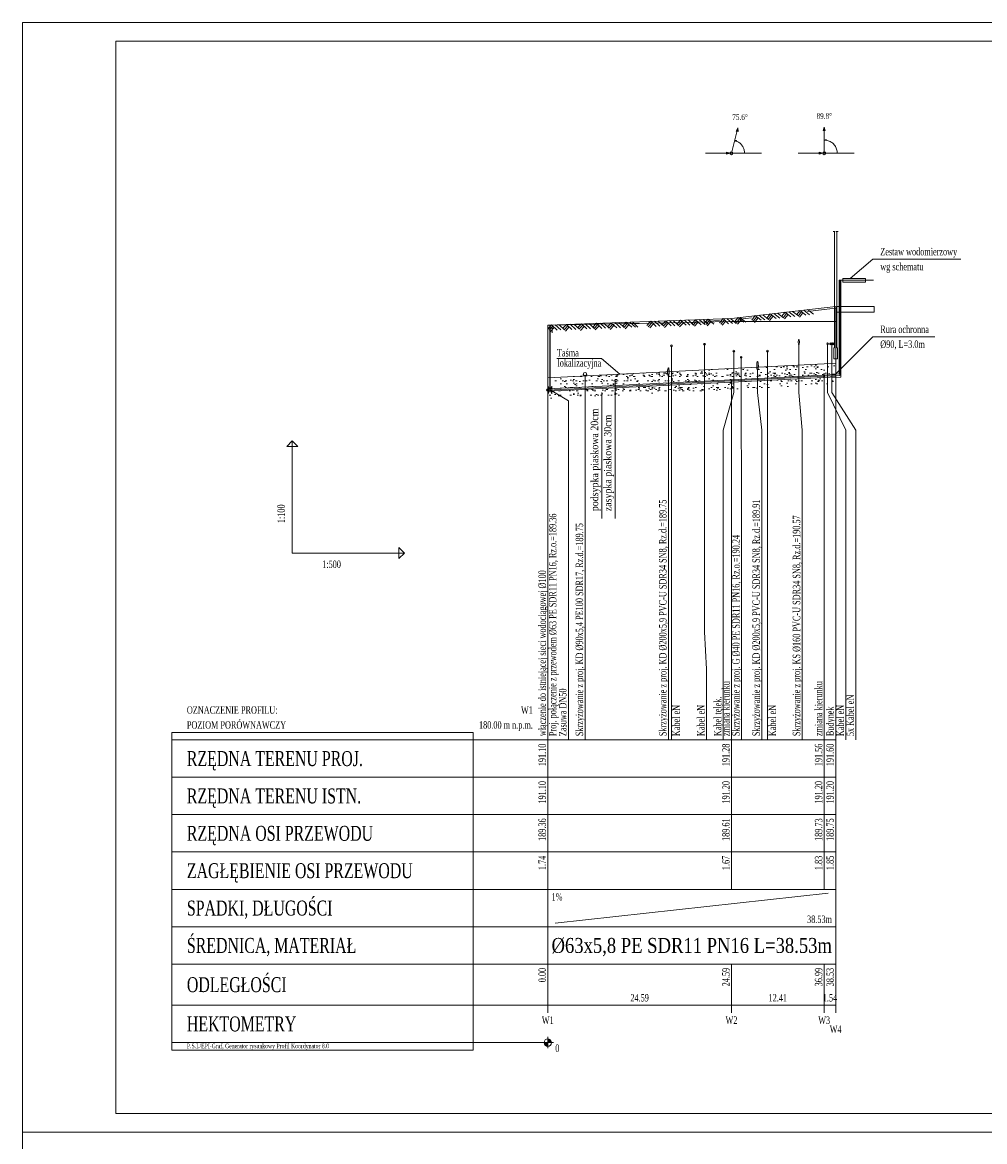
# Model space of a CAD drawing. Header units: metres. Extents: x 179 to 4242, y -694 to 805.
# Tile 8 of 25: x 496 to 754, y 290 to 589. Entities that reach past the tile are written whole.
import ezdxf
from ezdxf.enums import TextEntityAlignment as Align

# ---------------------------------------------------------------- set-up
doc = ezdxf.new("R2010")
doc.units = ezdxf.units.M
doc.header["$LTSCALE"] = 2
for name, color, linetype, lineweight in [('Armatura', 7, 'Continuous', 0), ('Budynki', 7, 'Continuous', 0), ('Dren', 5, 'Continuous', 0), ('Liczby', 7, 'Continuous', 0), ('Linie_odn', 7, 'Continuous', 0), ('Linie_opisowe', 7, 'Continuous', 0), ('Linie_tabeli', 7, 'Continuous', 0), ('Odcinki', 7, 'Continuous', 20), ('Opis_Arm', 7, 'Continuous', 0), ('Opis_PZ', 7, 'Continuous', 0), ('Opis_skrz', 1, 'Continuous', 0), ('Opis_uzbr_n', 7, 'Continuous', 0), ('Opis_wl', 7, 'Continuous', 0), ('Osie', 7, 'Continuous', 0), ('Podsypki', 7, 'Continuous', 0), ('Rury_ochr', 7, 'Continuous', 0), ('Teksty', 7, 'Continuous', 0), ('Teren_istn', 3, 'Continuous', 0), ('Teren_proj', 7, 'Continuous', 0), ('Uzbr_nadz', 7, 'Continuous', 0), ('Uzbr_podz', 7, 'Continuous', 0), ('warstwa_nr_0', 8, 'Continuous', 0), ('Wezly', 7, 'Continuous', 0), ('Wymiary', 7, 'Continuous', 0)]:
    doc.layers.add(name, color=color, linetype=linetype, lineweight=lineweight)
doc.styles.add('Garamond', font='GARA.TTF')
doc.styles.get("Standard").update_dxf_attribs({"font": 'GARA.TTF', "width": 0.8})
pattern_1 = [(0, (0, 891), (15.24, 3.81), [-1.905, 0, -5.715, 0]), (0, (0, 891.1905), (15.24, 3.81), [-0.762, 0, -2.667, 0, -1.3716, 0, -5.715, 0]), (0, (0, 891.381), (15.24, 3.81), [-0.381, 0, -1.905, 0, -1.905, 0, -4.191, 0, -1.3716, 0]), (0, (0, 891.5715), (15.24, 3.81), [-1.3716, 0, -6.096, 0]), (0, (0, 891.762), (15.24, 3.81), [-4.572, 0, -4.572, 0]), (0, (0, 891.9525), (15.24, 3.81), [-6.477, 0]), (0, (0, 892.143), (15.24, 3.81), [-1.905, 0, -8.382, 0]), (0, (0, 892.3335), (15.24, 3.81), [-2.667, 0, -1.524, 0]), (0, (0, 892.524), (15.24, 3.81), [-3.81, 0]), (0, (0, 892.905), (15.24, 3.81), [-0.5334, 0, -5.715, 0, -3.429, 0]), (0, (0, 893.0955), (15.24, 3.81), [-0.762, 0, -0.0762, 0, -1.905, 0]), (0, (0, 893.286), (15.24, 3.81), [-0.381, 0, -4.953, 0, -5.715, 0]), (0, (0, 893.4765), (15.24, 3.81), [-3.81, 0]), (0, (0, 893.667), (15.24, 3.81), [-1.905, 0, -8.001, 0]), (0, (0, 894.048), (15.24, 3.81), [-9.144, 0]), (0, (0, 894.2385), (15.24, 3.81), [-1.905, 0, -0.1524, 0, -2.667, 0]), (0, (0, 894.429), (15.24, 3.81), [-0.5334, 0, -3.81, 0, -1.524, 0, -2.667, 0, -3.048, 0]), (0, (0, 894.6195), (15.24, 3.81), [-1.143, 0, -1.524, 0, -3.81, 0, -0.1524, 0, -1.905, 0]), (0, (0, 894.81), (15.24, 3.81), [-3.81, 0])]

msp = doc.modelspace()

# ---------------------------------------------------------------- hatches: boundary and pattern name
at = {"layer": 'Podsypki'}
h = msp.add_hatch(dxfattribs=at)
h.set_pattern_fill('SCREED', color=256, scale=0.3, style=0)
h.set_pattern_definition(pattern_1)
h.paths.add_polyline_path([(697.039, 493.92), (704.144, 494.275), (704.144, 497.275), (697.039, 496.92)])
h = msp.add_hatch(dxfattribs=at)
h.set_pattern_fill('SCREED', color=256, scale=0.3, style=0)
h.set_pattern_definition(pattern_1)
h.paths.add_polyline_path([(704.144, 494.275), (710.229, 494.58), (710.229, 497.58), (704.144, 497.275)])
h = msp.add_hatch(dxfattribs=at)
h.set_pattern_fill('SCREED', color=256, scale=0.3, style=0)
h.set_pattern_definition(pattern_1)
h.paths.add_polyline_path([(710.229, 494.58), (710.862, 494.611), (710.922, 494.614), (710.922, 497.614), (710.229, 497.58)])
h = msp.add_hatch(dxfattribs=at)
h.set_pattern_fill('SCREED', color=256, scale=0.3, style=0)
h.set_pattern_definition(pattern_1)
h.paths.add_polyline_path([(710.922, 497.614), (710.922, 494.614), (712.339, 494.685), (712.339, 497.685)])
h = msp.add_hatch(dxfattribs=at)
h.set_pattern_fill('SCREED', color=256, scale=0.3, style=0)
h.set_pattern_definition(pattern_1)
h.paths.add_polyline_path([(714, 497.768), (712.959, 497.716), (712.959, 494.851), (713.961, 494.901), (714, 494.94)])
h = msp.add_hatch(dxfattribs=at)
h.set_pattern_fill('SCREED', color=256, scale=0.3, style=0)
h.set_pattern_definition(pattern_1)
h.paths.add_polyline_path([(637.7, 490.953), (638.039, 491.63), (638.039, 490.97), (646.898, 491.413), (646.898, 494.413), (637.594, 493.948), (637.594, 490.948)])
h = msp.add_hatch(dxfattribs=at)
h.set_pattern_fill('SCREED', color=256, scale=0.3, style=0)
h.set_pattern_definition(pattern_1)
h.paths.add_polyline_path([(646.898, 491.413), (658.519, 491.994), (658.519, 494.994), (646.898, 494.413)])
h = msp.add_hatch(dxfattribs=at)
h.set_pattern_fill('SCREED', color=256, scale=0.3, style=0)
h.set_pattern_definition(pattern_1)
h.paths.add_polyline_path([(658.519, 491.994), (661.439, 492.14), (661.439, 495.14), (658.519, 494.994)])
h = msp.add_hatch(dxfattribs=at)
h.set_pattern_fill('SCREED', color=256, scale=0.3, style=0)
h.set_pattern_definition(pattern_1)
edge = h.paths.add_edge_path()
edge.add_line((661.439, 492.14), (669.211, 492.529))
edge.add_line((669.211, 492.529), (669.211, 492.529))
edge.add_line((669.211, 492.529), (669.211, 494.371))
edge.add_ellipse((669.211, 495.471), major_axis=(0, 1.1), ratio=0.2, start_angle=87.57303, end_angle=180, ccw=False)
edge.add_line((668.991, 495.518), (661.439, 495.14))
edge.add_line((661.439, 495.14), (661.439, 492.14))
edge.add_line((661.439, 492.14), (661.439, 492.14))
h = msp.add_hatch(dxfattribs=at)
h.set_pattern_fill('SCREED', color=256, scale=0.3, style=0)
h.set_pattern_definition(pattern_1)
edge = h.paths.add_edge_path()
edge.add_ellipse((669.211, 495.471), major_axis=(0, 1.1), ratio=0.2, start_angle=180, end_angle=273.57283, ccw=False)
edge.add_line((669.211, 494.371), (669.211, 492.529))
edge.add_line((669.211, 492.529), (669.211, 492.529))
edge.add_line((669.211, 492.529), (676.719, 492.904))
edge.add_line((676.719, 492.904), (676.719, 492.904))
edge.add_line((676.719, 492.904), (676.719, 495.904))
edge.add_line((676.719, 495.904), (669.43, 495.54))
h = msp.add_hatch(dxfattribs=at)
h.set_pattern_fill('SCREED', color=256, scale=0.3, style=0)
h.set_pattern_definition(pattern_1)
h.paths.add_polyline_path([(676.719, 492.904), (678.879, 493.012), (678.879, 496.012), (676.719, 495.904)])
h = msp.add_hatch(dxfattribs=at)
h.set_pattern_fill('SCREED', color=256, scale=0.3, style=0)
h.set_pattern_definition(pattern_1)
h.paths.add_polyline_path([(678.879, 493.012), (681.389, 493.137), (681.389, 496.137), (678.879, 496.012)])
h = msp.add_hatch(dxfattribs=at)
h.set_pattern_fill('SCREED', color=256, scale=0.3, style=0)
h.set_pattern_definition(pattern_1)
h.paths.add_polyline_path([(681.389, 493.137), (686.11, 493.373), (686.11, 496.373), (681.389, 496.137)])
h = msp.add_hatch(dxfattribs=at)
h.set_pattern_fill('SCREED', color=256, scale=0.3, style=0)
h.set_pattern_definition(pattern_1)
h.paths.add_polyline_path([(686.11, 496.373), (686.11, 493.373), (688.706, 493.503), (688.706, 496.503)])
h = msp.add_hatch(dxfattribs=at)
h.set_pattern_fill('SCREED', color=256, scale=0.3, style=0)
h.set_pattern_definition(pattern_1)
h.paths.add_polyline_path([(688.706, 493.503), (689.969, 493.566), (689.969, 496.566), (688.706, 496.503)])
h = msp.add_hatch(dxfattribs=at)
h.set_pattern_fill('SCREED', color=256, scale=0.3, style=0)
h.set_pattern_definition(pattern_1)
edge = h.paths.add_edge_path()
edge.add_line((689.969, 493.566), (693.077, 493.722))
edge.add_line((693.077, 493.722), (693.077, 493.722))
edge.add_line((693.077, 493.722), (693.077, 496.012))
edge.add_ellipse((693.077, 497.112), major_axis=(0, 1.1), ratio=0.2, start_angle=111.34397, end_angle=180, ccw=False)
edge.add_line((692.872, 496.712), (689.969, 496.566))
edge.add_line((689.969, 496.566), (689.969, 493.566))
edge.add_line((689.969, 493.566), (689.969, 493.566))
h = msp.add_hatch(dxfattribs=at)
h.set_pattern_fill('SCREED', color=256, scale=0.3, style=0)
h.set_pattern_definition(pattern_1)
edge = h.paths.add_edge_path()
edge.add_ellipse((693.077, 497.112), major_axis=(0, 1.1), ratio=0.2, start_angle=180, end_angle=249.80196, ccw=False)
edge.add_line((693.077, 496.012), (693.077, 493.722))
edge.add_line((693.077, 493.722), (693.077, 493.722))
edge.add_line((693.077, 493.722), (695.759, 493.856))
edge.add_line((695.759, 493.856), (695.759, 493.856))
edge.add_line((695.759, 493.856), (695.759, 496.856))
edge.add_line((695.759, 496.856), (693.283, 496.732))
h = msp.add_hatch(dxfattribs=at)
h.set_pattern_fill('SCREED', color=256, scale=0.3, style=0)
h.set_pattern_definition(pattern_1)
h.paths.add_polyline_path([(695.759, 493.856), (697.019, 493.919), (697.019, 496.919), (695.759, 496.856)])
h = msp.add_hatch(dxfattribs=at)
h.set_pattern_fill('SCREED', color=256, scale=0.3, style=0)
h.set_pattern_definition(pattern_1)
h.paths.add_polyline_path([(658.519, 491.364), (646.898, 490.783), (646.898, 488.783), (658.519, 489.364)])
h = msp.add_hatch(dxfattribs=at)
h.set_pattern_fill('SCREED', color=256, scale=0.3, style=0)
h.set_pattern_definition(pattern_1)
h.paths.add_polyline_path([(661.439, 491.51), (658.519, 491.364), (658.519, 489.364), (661.439, 489.51)])
h = msp.add_hatch(dxfattribs=at)
h.set_pattern_fill('SCREED', color=256, scale=0.3, style=0)
h.set_pattern_definition(pattern_1)
h.paths.add_polyline_path([(669.211, 491.899), (661.439, 491.51), (661.439, 489.51), (669.211, 489.899)])
h = msp.add_hatch(dxfattribs=at)
h.set_pattern_fill('SCREED', color=256, scale=0.3, style=0)
h.set_pattern_definition(pattern_1)
h.paths.add_polyline_path([(676.719, 492.274), (669.211, 491.899), (669.211, 489.899), (676.719, 490.274)])
h = msp.add_hatch(dxfattribs=at)
h.set_pattern_fill('SCREED', color=256, scale=0.3, style=0)
h.set_pattern_definition(pattern_1)
h.paths.add_polyline_path([(678.879, 492.382), (676.719, 492.274), (676.719, 490.274), (678.879, 490.382)])
h = msp.add_hatch(dxfattribs=at)
h.set_pattern_fill('SCREED', color=256, scale=0.3, style=0)
h.set_pattern_definition(pattern_1)
h.paths.add_polyline_path([(681.389, 492.507), (678.879, 492.382), (678.879, 490.382), (681.389, 490.507)])
h = msp.add_hatch(dxfattribs=at)
h.set_pattern_fill('SCREED', color=256, scale=0.3, style=0)
h.set_pattern_definition(pattern_1)
h.paths.add_polyline_path([(686.05, 492.74), (681.389, 492.507), (681.389, 490.507), (686.11, 490.743), (686.11, 492.058), (686.11, 492.743)])
h = msp.add_hatch(dxfattribs=at)
h.set_pattern_fill('SCREED', color=256, scale=0.3, style=0)
h.set_pattern_definition(pattern_1)
h.paths.add_polyline_path([(686.11, 492.743), (686.11, 492.058), (686.11, 490.743), (688.706, 490.873), (688.706, 492.873), (686.17, 492.747)])
h = msp.add_hatch(dxfattribs=at)
h.set_pattern_fill('SCREED', color=256, scale=0.3, style=0)
h.set_pattern_definition(pattern_1)
h.paths.add_polyline_path([(689.969, 492.936), (688.706, 492.873), (688.706, 490.873), (689.969, 490.936)])
h = msp.add_hatch(dxfattribs=at)
h.set_pattern_fill('SCREED', color=256, scale=0.3, style=0)
h.set_pattern_definition(pattern_1)
h.paths.add_polyline_path([(693.077, 493.092), (689.969, 492.936), (689.969, 490.936), (693.077, 491.092)])
h = msp.add_hatch(dxfattribs=at)
h.set_pattern_fill('SCREED', color=256, scale=0.3, style=0)
h.set_pattern_definition(pattern_1)
h.paths.add_polyline_path([(695.759, 493.226), (693.077, 493.092), (693.077, 491.092), (695.759, 491.226)])
h = msp.add_hatch(dxfattribs=at)
h.set_pattern_fill('SCREED', color=256, scale=0.3, style=0)
h.set_pattern_definition(pattern_1)
h.paths.add_polyline_path([(697.019, 493.289), (695.759, 493.226), (695.759, 491.226), (697.019, 491.289)])
h = msp.add_hatch(dxfattribs=at)
h.set_pattern_fill('SCREED', color=256, scale=0.3, style=0)
h.set_pattern_definition(pattern_1)
h.paths.add_polyline_path([(704.144, 493.645), (697.039, 493.29), (697.039, 491.29), (704.144, 491.645)])
h = msp.add_hatch(dxfattribs=at)
h.set_pattern_fill('SCREED', color=256, scale=0.3, style=0)
h.set_pattern_definition(pattern_1)
h.paths.add_polyline_path([(710.229, 493.95), (704.144, 493.645), (704.144, 491.645), (710.229, 491.95)])
h = msp.add_hatch(dxfattribs=at)
h.set_pattern_fill('SCREED', color=256, scale=0.3, style=0)
h.set_pattern_definition(pattern_1)
h.paths.add_polyline_path([(710.862, 493.981), (710.229, 493.95), (710.229, 491.95), (710.922, 491.984), (710.922, 493.299), (710.922, 493.984)])
h = msp.add_hatch(dxfattribs=at)
h.set_pattern_fill('SCREED', color=256, scale=0.3, style=0)
h.set_pattern_definition(pattern_1)
h.paths.add_polyline_path([(710.922, 493.984), (710.922, 493.299), (710.922, 491.984), (712.339, 492.055), (712.339, 494.055), (710.982, 493.987)])
h = msp.add_hatch(dxfattribs=at)
h.set_pattern_fill('SCREED', color=256, scale=0.3, style=0)
h.set_pattern_definition(pattern_1)
h.paths.add_polyline_path([(712.939, 493.95), (712.939, 493.971), (712.939, 494.085), (712.939, 494.085), (712.339, 494.055), (712.339, 492.055), (712.959, 492.086), (712.959, 493.951)])
h = msp.add_hatch(dxfattribs=at)
h.set_pattern_fill('SCREED', color=256, scale=0.3, style=0)
h.set_pattern_definition(pattern_1)
h.paths.add_polyline_path([(714, 492.138), (714, 493.453), (714, 494.003), (712.959, 493.951), (712.959, 492.086)])
h = msp.add_hatch(dxfattribs=at)
h.set_pattern_fill('SCREED', color=256, scale=0.3, style=0)
h.set_pattern_definition(pattern_1)
h.paths.add_polyline_path([(636.97, 490.287, -0.0249844), (636.939, 490.285), (636.939, 489.6), (636.939, 488.285), (641.134, 488.495), (638.036, 490.335), (638.039, 490.34), (638.039, 489.63), (637.692, 490.323), (637.377, 490.307), (637.039, 489.63), (637.039, 490.29)])
h = msp.add_hatch(dxfattribs=at)
h.set_pattern_fill('SCREED', color=256, scale=0.3, style=0)
h.set_pattern_definition(pattern_1)
h.paths.add_polyline_path([(646.898, 490.783), (638.039, 490.34), (638.036, 490.335), (641.134, 488.495), (646.898, 488.783)])

# ---------------------------------------------------------------- linework, layer by layer
at = {"layer": 'Armatura'}
msp.add_lwpolyline([(636.928, 507.922, 0.1, 0.1, 0), (638.15, 507.922, 0.1, 0.1, 0)], format="xyseb", dxfattribs=at)
for points in [[(636.928, 505.922), (636.983, 505.922), (636.983, 507.922), (636.928, 507.922)], [(637.483, 490.63), (637.594, 490.63), (637.594, 507.922), (637.483, 507.922)], [(638.094, 505.922), (638.15, 505.922), (638.15, 507.922), (638.094, 507.922)], [(637.039, 489.63), (637.039, 491.63), (638.039, 489.63), (638.039, 491.63)]]:
    msp.add_lwpolyline(points, close=True, dxfattribs=at)
at = {"layer": 'Budynki'}
msp.add_lwpolyline([(714.7, 533), (714.1, 533), (714.3, 533), (714.3, 501.95), (714.5, 501.95), (714.5, 498.95), (714, 498.95), (714, 498.95), (713.5, 498.95), (713.5, 501.95), (713.7, 501.95), (713.7, 533), (713.9, 533), (713.3, 533)], dxfattribs=at)
msp.add_lwpolyline([(714.3, 511.5), (724.3, 511.5), (724.3, 513), (714.3, 513)], close=True, dxfattribs=at)
at = {"layer": 'Dren'}
for points in [[(686.11, 496.373), (710.922, 497.614)], [(710.922, 497.614), (714, 497.768)], [(636.939, 493.915), (686.11, 496.373)]]:
    msp.add_lwpolyline(points, dxfattribs=at)
at = {"layer": 'Liczby'}
for p, q in [((636.939, 317.5), (636.939, 314.5)), ((635.439, 316), (638.439, 316)), ((635.941, 315.93), (637.936, 316.07)), ((635.948, 315.861), (637.929, 316.139)), ((635.961, 315.792), (637.917, 316.208)), ((635.977, 315.724), (637.9, 316.276)), ((635.999, 315.658), (637.878, 316.342)), ((636.025, 315.593), (637.852, 316.407)), ((636.056, 315.531), (637.822, 316.469)), ((636.091, 315.47), (637.787, 316.53)), ((636.13, 315.412), (637.748, 316.588)), ((636.173, 315.357), (637.705, 316.643)), ((636.219, 315.305), (637.658, 316.695)), ((636.27, 315.257), (637.608, 316.743)), ((636.323, 315.212), (637.554, 316.788)), ((636.38, 315.171), (637.498, 316.829)), ((636.439, 315.134), (637.439, 316.866)), ((636.5, 315.101), (637.377, 316.899)), ((636.564, 315.073), (637.313, 316.927)), ((636.63, 315.049), (637.248, 316.951)), ((636.697, 315.03), (637.181, 316.97)), ((636.765, 315.015), (637.112, 316.985)), ((636.834, 315.005), (637.043, 316.995)), ((636.904, 315.001), (636.974, 316.999))]:
    msp.add_line(p, q, dxfattribs=at)
msp.add_circle((636.939, 316), 1, dxfattribs=at)
at = {"layer": 'Linie_opisowe'}
for p, q in [((670.012, 502.439), (670.012, 397)), ((646.898, 494.482), (646.898, 397)), ((669.211, 494.471), (669.211, 397))]:
    msp.add_line(p, q, dxfattribs=at)
for points in [[(678.879, 502.853), (678.879, 425.92), (679.419, 415.92), (679.419, 397)], [(686.759, 501), (686.759, 489.92), (683.91, 479.92), (683.91, 397)], [(695.71, 501), (695.71, 489.92), (695.71, 479.92), (695.71, 397)], [(704.144, 502.723), (704.144, 489.92), (705.01, 479.92), (705.01, 397)], [(711.839, 503), (711.839, 489.92), (716.7, 479.92), (716.7, 397)], [(712.959, 503), (712.959, 489.92), (719.4, 479.92), (719.4, 397)], [(688.706, 499.402), (688.706, 479.68), (688.81, 469.68), (688.81, 397)], [(693.077, 496.112), (693.077, 489.92), (694.21, 479.92), (694.21, 397)], [(637.539, 490.63), (637.539, 490.63), (642.439, 487.72), (642.439, 397)]]:
    msp.add_lwpolyline(points, dxfattribs=at)
at = {"layer": 'Linie_tabeli'}
for p, q in [((568.555, 447), (568.555, 477)), ((568.555, 447), (598.555, 447)), ((536.299, 397), (636.939, 397)), ((636.939, 397), (714, 397)), ((636.939, 397), (636.939, 387)), ((636.939, 397), (636.939, 326)), ((686.11, 397), (686.11, 387)), ((710.922, 397), (710.922, 387)), ((714, 397), (714, 387)), ((714, 397), (714, 326)), ((536.299, 387), (636.939, 387)), ((636.939, 387), (714, 387)), ((636.939, 387), (636.939, 357)), ((686.11, 387), (686.11, 357)), ((710.922, 387), (710.922, 357)), ((714, 387), (714, 357)), ((536.299, 377), (636.939, 377)), ((636.939, 377), (714, 377)), ((536.299, 367), (636.939, 367)), ((636.939, 367), (714, 367)), ((536.299, 357), (636.939, 357)), ((636.939, 357), (714, 357)), ((636.939, 357), (636.939, 347)), ((714, 357), (714, 347)), ((638.939, 348), (712, 356)), ((536.299, 347), (636.939, 347)), ((636.939, 347), (714, 347)), ((714, 347), (714, 337)), ((536.299, 337), (636.939, 337)), ((636.939, 337), (714, 337)), ((636.939, 337), (636.939, 324)), ((686.11, 337), (686.11, 324)), ((710.922, 337), (710.922, 324)), ((714, 337), (714, 324)), ((536.299, 326), (636.939, 326)), ((636.939, 326), (714, 326)), ((536.299, 316), (636.939, 316))]:
    msp.add_line(p, q, dxfattribs=at)
for points in [[(521.299, 297), (914, 297), (914, 584), (521.299, 584)], [(568.555, 477), (570.055, 475.5), (567.055, 475.5)], [(598.555, 447), (597.055, 445.5), (597.055, 448.5)], [(536.299, 314), (616.939, 314), (616.939, 399), (536.299, 399)]]:
    msp.add_lwpolyline(points, close=True, dxfattribs=at)
for points in [[(714, 397), (714, 513)], [(636.939, 397), (636.939, 508)], [(710.922, 397), (710.922, 494.299)], [(686.11, 397), (686.11, 493.058)]]:
    msp.add_lwpolyline(points, dxfattribs=at)
at = {"layer": 'Odcinki'}
for points in [[(686.17, 493.361), (710.862, 494.596), (710.862, 494.611), (686.17, 493.377)], [(710.982, 494.602), (714, 494.753), (714, 494.768), (710.982, 494.617)], [(636.969, 490.901), (686.05, 493.356), (686.05, 493.37), (636.969, 490.916)], [(636.969, 490.301), (686.05, 492.755), (686.05, 492.74), (636.969, 490.286)], [(686.17, 492.762), (710.862, 493.996), (710.862, 493.981), (686.17, 492.747)], [(710.982, 494.002), (714, 494.153), (714, 494.138), (710.982, 493.987)]]:
    msp.add_lwpolyline(points, close=True, dxfattribs=at)
at = {"layer": 'Opis_wl'}
for radius in [0.315, 0.3]:
    msp.add_circle((636.939, 490.6), radius, dxfattribs=at)
at = {"layer": 'Osie'}
for p, q in [((686.11, 554), (694.11, 554)), ((710.922, 554), (718.922, 554)), ((714.939, 520), (724.118, 520)), ((715.139, 494.51), (715.139, 520)), ((686.17, 493.062), (710.862, 494.296)), ((710.982, 494.302), (714, 494.453)), ((712.939, 494.4), (715.139, 494.51)), ((636.969, 490.601), (686.05, 493.055))]:
    msp.add_line(p, q, dxfattribs=at)
msp.add_lwpolyline([(715.9, 520.5), (722, 520.5), (722, 519.5), (715.9, 519.5)], close=True, dxfattribs=at)
at = {"layer": 'Podsypki'}
msp.add_lwpolyline([(636.939, 397), (679.059, 397)], dxfattribs=at)
at = {"layer": 'Rury_ochr'}
for p, q in [((712.939, 494.829), (712.939, 494.715)), ((712.939, 493.971), (712.939, 494.085))]:
    msp.add_line(p, q, dxfattribs=at)
for points in [[(712.939, 494.829), (714.939, 494.929), (714.939, 520)], [(715.339, 520), (715.339, 494.07), (712.939, 493.95), (712.939, 493.971)]]:
    msp.add_lwpolyline(points, dxfattribs=at)
at = {"layer": 'Teksty'}
for p, q in [((717.839, 520.5), (723.939, 525.664)), ((723.939, 525.664), (747.479, 525.664)), ((713.939, 494.879), (723.939, 504.879)), ((723.939, 504.879), (740.579, 504.879)), ((639.369, 499.091), (651.277, 499.091)), ((656.239, 494.88), (651.277, 499.091)), ((654.968, 456.199), (654.968, 493.528)), ((651.429, 456.199), (651.429, 489.919))]:
    msp.add_line(p, q, dxfattribs=at)
at = {"layer": 'Teren_istn'}
msp.add_lwpolyline([(636.939, 508), (686.11, 509), (710.922, 509), (714, 509)], dxfattribs=at)
at = {"layer": 'Teren_proj'}
msp.add_lwpolyline([(636.939, 508), (686.11, 509.8), (710.922, 512.647), (714, 513)], dxfattribs=at)
at = {"layer": 'Uzbr_nadz'}
for p, q in [((668.499, 509.155), (667.478, 508.057)), ((668.499, 509.155), (669.964, 507.794)), ((669.499, 509.192), (670.964, 507.83)), ((670.499, 509.228), (671.964, 507.867)), ((672.499, 509.302), (671.478, 508.203)), ((672.499, 509.302), (673.964, 507.94)), ((673.499, 509.338), (674.964, 507.977)), ((674.499, 509.375), (675.964, 508.013)), ((676.499, 509.448), (675.478, 508.349)), ((676.499, 509.448), (677.964, 508.087)), ((677.499, 509.485), (678.964, 508.123)), ((678.499, 509.521), (679.964, 508.16)), ((679.879, 509.572), (678.858, 508.473)), ((680.245, 509.231), (679.224, 508.133)), ((679.879, 509.572), (681.344, 508.21)), ((683.879, 509.718), (682.858, 508.62)), ((684.245, 509.378), (683.224, 508.279)), ((683.879, 509.718), (685.344, 508.357)), ((684.879, 509.755), (686.344, 508.393)), ((685.879, 509.791), (687.344, 508.43)), ((687.879, 510.003), (686.946, 508.828)), ((688.27, 509.692), (687.337, 508.517)), ((688.662, 509.381), (687.729, 508.206)), ((687.879, 510.003), (689.445, 508.759)), ((688.419, 510.065), (689.985, 508.821)), ((692.459, 510.528), (691.526, 509.354)), ((692.85, 510.217), (691.917, 509.043)), ((693.242, 509.906), (692.309, 508.732)), ((692.459, 510.528), (694.025, 509.284)), ((693.459, 510.643), (695.025, 509.399)), ((694.459, 510.758), (696.025, 509.514)), ((696.459, 510.987), (695.526, 509.812)), ((696.85, 510.676), (695.917, 509.502)), ((697.242, 510.365), (696.309, 509.191)), ((696.459, 510.987), (698.025, 509.743)), ((697.459, 511.102), (699.025, 509.858)), ((698.459, 511.217), (700.025, 509.973)), ((700.459, 511.446), (699.526, 510.272)), ((700.85, 511.135), (699.917, 509.961)), ((701.242, 510.824), (700.309, 509.65)), ((700.459, 511.446), (702.025, 510.202)), ((701.459, 511.561), (703.025, 510.317)), ((702.459, 511.676), (704.025, 510.432)), ((704.459, 511.905), (703.526, 510.73)), ((704.85, 511.594), (703.917, 510.419)), ((705.242, 511.283), (704.309, 510.108)), ((704.459, 511.905), (706.025, 510.661)), ((705.459, 512.02), (707.025, 510.776)), ((706.459, 512.135), (708.025, 510.891)), ((637.939, 508.036), (636.918, 506.938)), ((638.305, 507.696), (637.284, 506.597)), ((638.671, 507.356), (637.65, 506.257)), ((637.939, 508.036), (639.404, 506.675)), ((638.939, 508.073), (640.404, 506.711)), ((639.939, 508.109), (641.404, 506.748)), ((641.939, 508.183), (640.918, 507.084)), ((642.305, 507.842), (641.284, 506.743)), ((642.671, 507.502), (641.65, 506.403)), ((641.939, 508.183), (643.404, 506.821)), ((642.939, 508.219), (644.404, 506.858)), ((643.939, 508.256), (645.404, 506.894)), ((645.939, 508.329), (644.918, 507.23)), ((646.305, 507.989), (645.284, 506.89)), ((646.671, 507.648), (645.65, 506.55)), ((645.939, 508.329), (647.404, 506.967)), ((646.939, 508.366), (648.404, 507.004)), ((647.939, 508.402), (649.404, 507.041)), ((649.939, 508.476), (648.918, 507.377)), ((650.305, 508.135), (649.284, 507.036)), ((650.671, 507.795), (649.65, 506.696)), ((649.939, 508.476), (651.404, 507.114)), ((650.939, 508.512), (652.404, 507.151)), ((651.939, 508.549), (653.404, 507.187)), ((653.939, 508.622), (652.918, 507.523)), ((654.305, 508.282), (653.284, 507.183)), ((654.671, 507.941), (653.65, 506.842)), ((653.939, 508.622), (655.404, 507.26)), ((654.939, 508.659), (656.404, 507.297)), ((655.939, 508.695), (657.404, 507.334)), ((657.939, 508.768), (656.918, 507.67)), ((658.305, 508.428), (657.284, 507.329)), ((658.671, 508.088), (657.65, 506.989)), ((657.939, 508.768), (659.404, 507.407)), ((658.939, 508.805), (660.404, 507.443)), ((659.579, 508.828), (661.044, 507.467)), ((664.499, 509.009), (663.478, 507.91)), ((664.865, 508.668), (663.844, 507.57)), ((665.231, 508.328), (664.21, 507.229)), ((664.499, 509.009), (665.964, 507.647)), ((665.499, 509.045), (666.964, 507.684)), ((666.499, 509.082), (667.964, 507.721)), ((668.865, 508.815), (667.844, 507.716)), ((669.231, 508.474), (668.21, 507.376)), ((672.865, 508.961), (671.844, 507.863)), ((673.231, 508.621), (672.21, 507.522)), ((676.865, 509.108), (675.844, 508.009)), ((677.231, 508.767), (676.21, 507.669)), ((680.611, 508.891), (679.59, 507.792)), ((684.611, 509.037), (683.59, 507.939))]:
    msp.add_line(p, q, dxfattribs=at)
for points in [[(706.479, 511.637), (710.922, 512.147), (713.979, 512.498)], [(679.879, 509.072), (682.899, 509.183)], [(688.459, 509.57), (691.479, 509.916)], [(659.479, 508.325), (663.399, 508.469)]]:
    msp.add_lwpolyline(points, dxfattribs=at)
at = {"layer": 'Uzbr_podz'}
for centre, radius in [((711.852, 503), 0.25), ((712.652, 503), 0.25), ((712.852, 503), 0.25), ((713.052, 503), 0.25), ((713.252, 503), 0.25), ((713.452, 503), 0.25), ((670.012, 502.439), 0.25), ((678.879, 502.853), 0.25), ((686.759, 501), 0.25), ((695.71, 501), 0.25), ((688.706, 499.402), 0.2), ((688.706, 499.402), 0.191), ((646.898, 494.891), 0.45), ((646.898, 494.891), 0.409)]:
    msp.add_circle(centre, radius, dxfattribs=at)
for centre, major_axis in [((704.144, 503.451), (0, -0.8)), ((704.144, 503.451), (0, -0.727)), ((693.077, 497.112), (0, -1.1)), ((693.077, 497.112), (0, -1)), ((669.211, 495.471), (0, -1.1)), ((669.211, 495.471), (0, -1))]:
    msp.add_ellipse(centre, major_axis=major_axis, ratio=0.2, dxfattribs=at)
at = {"layer": 'warstwa_nr_0'}
for points in [[(496.299, 292), (919, 292), (919, 589), (496.299, 589)], [(496.299, -5), (940.562, -5), (940.562, 292), (496.299, 292)]]:
    msp.add_lwpolyline(points, close=True, dxfattribs=at)
at = {"layer": 'Wezly'}
for p, q in [((710.922, 494.614), (710.862, 494.611)), ((710.862, 494.611), (710.862, 493.981)), ((710.922, 494.599), (710.862, 494.596)), ((710.982, 494.617), (710.922, 494.614)), ((710.982, 494.602), (710.922, 494.599)), ((710.982, 493.987), (710.982, 494.617)), ((686.11, 493.373), (686.05, 493.37)), ((686.05, 493.37), (686.05, 492.74)), ((686.11, 493.358), (686.05, 493.356)), ((686.05, 492.755), (686.11, 492.759)), ((686.05, 492.74), (686.11, 492.743)), ((686.17, 493.377), (686.11, 493.373)), ((686.17, 493.361), (686.11, 493.358)), ((686.11, 492.759), (686.17, 492.762)), ((686.11, 492.743), (686.17, 492.747)), ((686.17, 492.747), (686.17, 493.377)), ((710.862, 493.996), (710.922, 493.999)), ((710.862, 493.981), (710.922, 493.984)), ((710.922, 493.999), (710.982, 494.002)), ((710.922, 493.984), (710.982, 493.987))]:
    msp.add_line(p, q, dxfattribs=at)
at = {"layer": 'Wymiary'}
for p, q in [((686.11, 554), (687.846, 560.781)), ((710.922, 554), (710.942, 561)), ((686.11, 554), (679.11, 554)), ((710.922, 554), (703.922, 554))]:
    msp.add_line(p, q, dxfattribs=at)
for points in [[(687.846, 560.781), (687.356, 559.91), (687.857, 559.781)], [(710.942, 561), (710.681, 560.035), (711.198, 560.033)], [(686.978, 557.391), (687.414, 557.145), (687.478, 557.396)], [(710.932, 557.5), (711.415, 557.369), (711.416, 557.628)], [(685.71, 554), (684.744, 554.259), (684.744, 553.741)], [(710.522, 554), (709.556, 554.259), (709.556, 553.741)]]:
    msp.add_lwpolyline(points, close=True, dxfattribs=at)
for points in [[(689.61, 554), (689.602, 554.231), (689.579, 554.461), (689.541, 554.688), (689.488, 554.913), (689.421, 555.134), (689.339, 555.35), (689.243, 555.56), (689.133, 555.763), (689.01, 555.959), (688.875, 556.146), (688.727, 556.324), (688.568, 556.491), (688.398, 556.648), (688.219, 556.793), (688.03, 556.926), (687.833, 557.047), (687.628, 557.154), (687.417, 557.247), (687.2, 557.326), (686.978, 557.391)], [(714.422, 554), (714.412, 554.274), (714.379, 554.547), (714.326, 554.816), (714.252, 555.08), (714.157, 555.337), (714.042, 555.586), (713.908, 555.826), (713.756, 556.054), (713.587, 556.27), (713.401, 556.471), (713.2, 556.658), (712.984, 556.828), (712.757, 556.981), (712.518, 557.115), (712.269, 557.231), (712.012, 557.326), (711.748, 557.401), (711.479, 557.456), (711.206, 557.489), (710.932, 557.5)]]:
    msp.add_lwpolyline(points, dxfattribs=at)
for centre in [(686.11, 554), (710.922, 554)]:
    msp.add_circle(centre, 0.4, dxfattribs=at)

# ---------------------------------------------------------------- texts
at = {"layer": 'Liczby', "width": 0.8}
for s, height, p in [('75.6%%D', 1.5, (688.392, 562.912)), ('89.8%%D', 1.5, (710.949, 563.2)), ('24.59', 2, (661.524, 327)), ('12.41', 2, (698.516, 327)), ('1.54', 2, (712.461, 327)), ('W1', 2, (636.939, 321)), ('W2', 2, (686.11, 321)), ('W3', 2, (710.922, 321)), ('W4', 2, (714, 318.6))]:
    msp.add_text(s, height=height, dxfattribs=at).set_placement(p, align=Align.CENTER)
msp.add_text('1:100', height=2, rotation=90, dxfattribs=at).set_placement((566.555, 455))
for s, p in [('1:500', (576.555, 443)), ('1%', (637.939, 354)), ('0', (638.939, 313.5))]:
    msp.add_text(s, height=2, dxfattribs=at).set_placement(p)
for s, p in [('191.10', (636.439, 396)), ('191.28', (685.61, 396)), ('191.56', (710.422, 396)), ('191.60', (713.5, 396)), ('191.10', (636.439, 386)), ('191.20', (685.61, 386)), ('191.20', (710.422, 386)), ('191.20', (713.5, 386)), ('189.36', (636.439, 376)), ('189.61', (685.61, 376)), ('189.73', (710.422, 376)), ('189.75', (713.5, 376)), ('1.74', (636.439, 366)), ('1.67', (685.61, 366)), ('1.83', (710.422, 366)), ('1.85', (713.5, 366)), ('0.00', (636.439, 336)), ('24.59', (685.61, 336)), ('36.99', (710.422, 336)), ('38.53', (713.5, 336))]:
    msp.add_text(s, height=2, rotation=90, dxfattribs=at).set_placement(p, align=Align.RIGHT)
msp.add_text('38.53m', height=2, dxfattribs=at).set_placement((713, 348), align=Align.RIGHT)
at = {"layer": 'Liczby', "width": 0.834256}
msp.add_text('Ø63x5,8 PE SDR11 PN16 L=38.53m', height=4, dxfattribs=at).set_placement((637.939, 340), (713, 340), align=Align.FIT)
at = {"layer": 'Linie_odn', "width": 0.8}
for s, p in [('Zestaw wodomierzowy', (725.939, 526.664)), ('wg schematu', (725.939, 522.664)), ('Rura ochronna', (725.939, 505.879)), ('Ø90, L=3.0m', (725.939, 501.879)), ('Taśma', (639.371, 499.602)), ('lokalizacyjna', (639.534, 496.867))]:
    msp.add_text(s, height=2, dxfattribs=at).set_placement(p)
at = {"layer": 'Linie_odn', "style": 'Garamond'}
for s, p in [('podsypka piaskowa 20cm', (650.429, 458.199)), ('zasypka piaskowa 30cm', (653.968, 458.199))]:
    msp.add_text(s, height=2, rotation=90, dxfattribs=at).set_placement(p)
at = {"layer": 'Linie_tabeli', "width": 0.8}
for s, height, p in [('OZNACZENIE PROFILU:', 2, (540.331, 404)), ('POZIOM PORÓWNAWCZY', 2, (540.331, 400)), ('RZĘDNA TERENU PROJ.', 4, (540.331, 390)), ('RZĘDNA TERENU ISTN.', 4, (540.331, 380)), ('RZĘDNA OSI PRZEWODU', 4, (540.331, 370)), ('ZAGŁĘBIENIE OSI PRZEWODU', 4, (540.331, 360)), ('SPADKI, DŁUGOŚCI', 4, (540.331, 350)), ('ŚREDNICA, MATERIAŁ', 4, (540.331, 340)), ('ODLEGŁOŚCI', 4, (540.331, 329.5)), ('HEKTOMETRY', 4, (540.331, 319)), ('P.S.I./EPI-Graf, Generator rysunkowy Profil Koordynator 8.0', 1.2, (540.331, 314.5))]:
    msp.add_text(s, height=height, dxfattribs=at).set_placement(p)
for s, p in [('W1', (632.939, 404)), ('180.00 m n.p.m.', (632.939, 400))]:
    msp.add_text(s, height=2, dxfattribs=at).set_placement(p, align=Align.RIGHT)
at = {"layer": 'Opis_Arm', "width": 0.8}
msp.add_text('Zasuwa DN50', height=2, rotation=90, dxfattribs=at).set_placement((641.939, 398))
at = {"layer": 'Opis_PZ', "width": 0.8}
for s, p in [('włączenie do istniejącej sieci wodociągowej %%c100', (636.439, 398)), ('zmiana kierunku', (685.61, 398)), ('zmiana kierunku', (710.422, 398)), ('Budynek', (713.5, 398))]:
    msp.add_text(s, height=2, rotation=90, dxfattribs=at).set_placement(p)
at = {"layer": 'Opis_skrz', "width": 0.8}
for s, p in [('Skrzyżowanie z proj. KD %%c200x5,9 PVC-U SDR34 SN8, Rz.d.=189.75', (668.711, 398)), ('Skrzyżowanie z proj. KD %%c200x5,9 PVC-U SDR34 SN8, Rz.d.=189.91', (693.71, 398)), ('Skrzyżowanie z proj. KD Ø90x5,4 PE100 SDR17, Rz.d.=189.75', (646.398, 398)), ('Skrzyżowanie z proj. KS %%c160 PVC-U SDR34 SN8, Rz.d.=190.57', (704.51, 398)), ('Skrzyżowanie z proj. G %%C40 PE SDR11 PN16, Rz.o.=190.24', (688.31, 398))]:
    msp.add_text(s, height=2, rotation=90, dxfattribs=at).set_placement(p)
at = {"layer": 'Opis_uzbr_n', "width": 0.8}
for s, p in [('Kabel telek.', (683.41, 398)), ('5x Kabel eN', (718.9, 398)), ('Kabel eN', (672.312, 398)), ('Kabel eN', (678.919, 398)), ('Kabel eN', (698.039, 398)), ('Kabel eN', (716.2, 398))]:
    msp.add_text(s, height=2, rotation=90, dxfattribs=at).set_placement(p)
at = {"layer": 'Opis_wl', "width": 0.8}
msp.add_text('Proj. połączenie z przewodem %%C63 PE SDR11 PN16, Rz.o.=189.36', height=2, rotation=90, dxfattribs=at).set_placement((639.239, 398))

doc.saveas('drawing.dxf')
